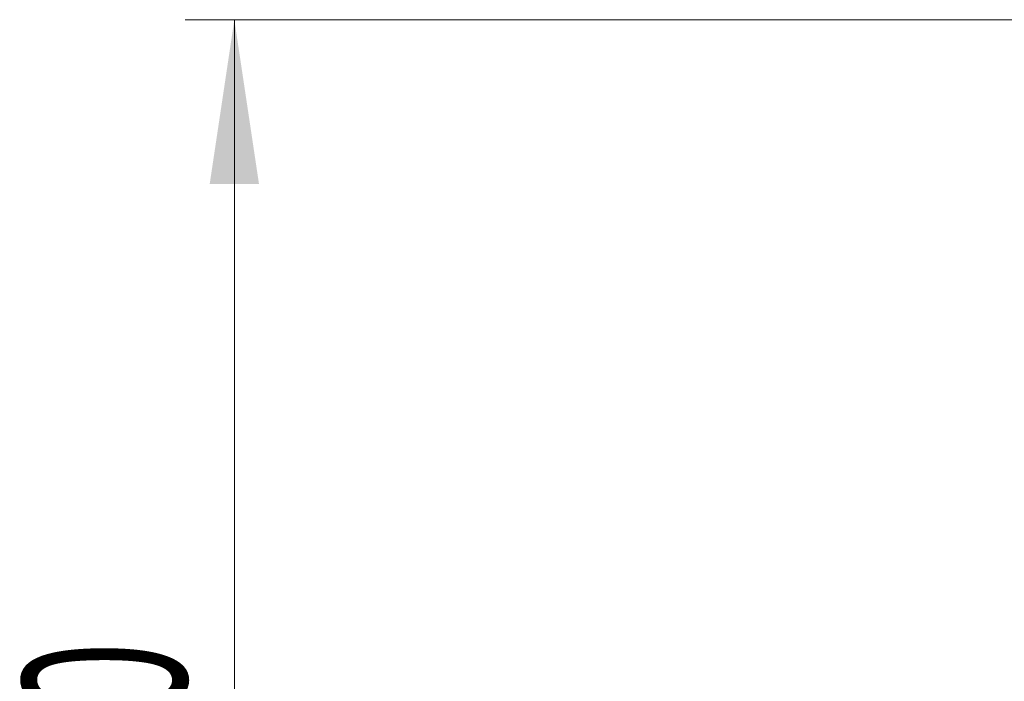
# Model space of a CAD drawing. Header units: millimetres. Extents: x 0 to 8410, y 0 to 5940.
# Tile 41 of 180: x 818 to 1118, y 4276 to 4478. Entities that reach past the tile are written whole.
import ezdxf

# ---------------------------------------------------------------- set-up
doc = ezdxf.new("R2010")
doc.units = ezdxf.units.MM
doc.header["$LTSCALE"] = 10
doc.styles.add('SLDTEXTSTYLE0', font='TXT', dxfattribs={"width": 0.605})
doc.dimstyles.new('SLDDIMSTYLE0', dxfattribs={"dimtxt": 50, "dimasz": 50, "dimexe": 0, "dimexo": 0.0625, "dimgap": 12.5, "dimtad": 1, "dimtoh": 1, "dimdec": 1, "dimrnd": 1e-09, "dimzin": 12, "dimdsep": 46, "dimtxsty": 'SLDTEXTSTYLE0', "dimsah": 1, "dimcen": 0.09, "dimadec": 0, "dimazin": 0, "dimtfac": 1, "dimtofl": 0, "dimtmove": 0, "dimatfit": 3, "dimfxl": 1, "dimfrac": 2, "dimtolj": 1, "dimtzin": 12, "dimarcsym": 0})

# ---------------------------------------------------------------- blocks, each defined once
blk = doc.blocks.new('*D13')
at = {"color": 7, "linetype": 'Continuous', "lineweight": 0}
for p, q in [((1125.65, 4477.87), (868.7, 4477.87)), ((883.7, 4077.87), (883.7, 4477.87)), ((1125.65, 4077.87), (868.7, 4077.87))]:
    blk.add_line(p, q, dxfattribs=at)
for points in [[(883.7, 4477.87), (876.2, 4427.87), (891.2, 4427.87)], [(883.7, 4077.87), (891.2, 4127.87), (876.2, 4127.87)]]:
    blk.add_solid(points, dxfattribs=at)
at = {"color": 7, "linetype": 'Continuous', "lineweight": 0, "insert": (819.25, 4220.58), "char_height": 50, "attachment_point": 1, "rotation": 90, "style": 'SLDTEXTSTYLE0'}
blk.add_mtext('400', dxfattribs=at)

msp = doc.modelspace()

# ---------------------------------------------------------------- dimensions: what is measured, and where the dimension line sits
at = {"color": 7, "linetype": 'Continuous', "lineweight": 0}
dim = msp.add_linear_dim(base=(883.7, 4477.87), p1=(1125.65, 4077.87), p2=(1125.65, 4477.87), angle=90, dimstyle='SLDDIMSTYLE0', dxfattribs=at)
dim.commit()
dim.dimension.update_dxf_attribs({"geometry": '*D13', "text_midpoint": (883.7, 4277.87), "dimtype": 160})

doc.saveas('drawing.dxf')
